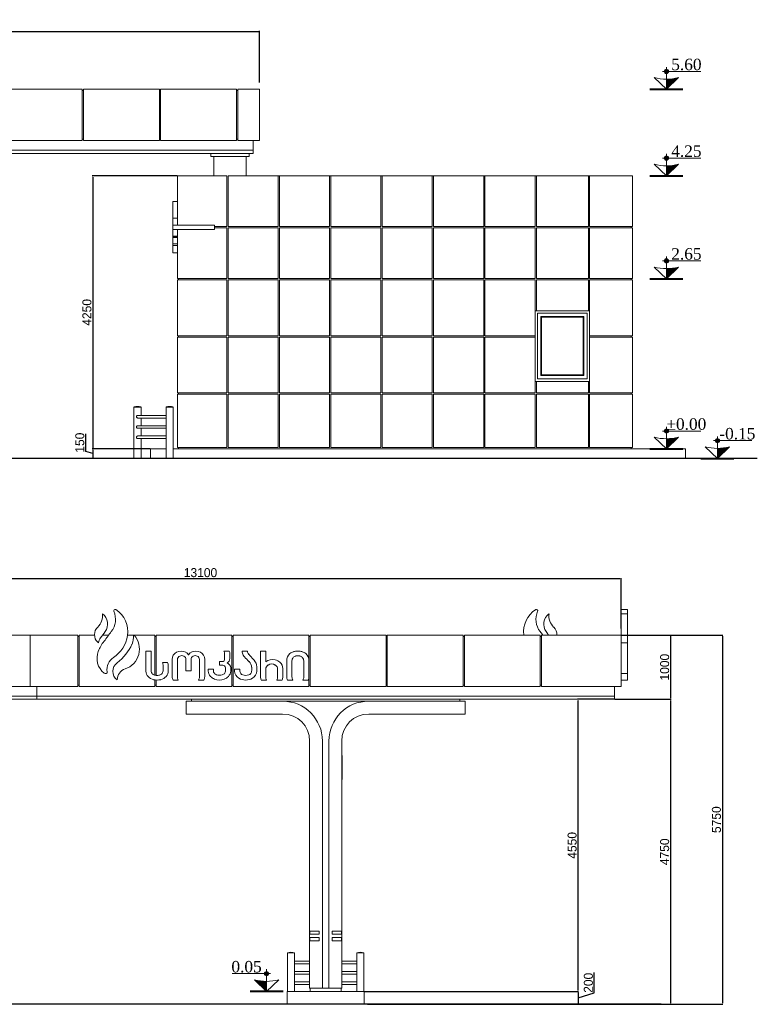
# Model space of a CAD drawing. Header units: feet. Extents: x 1858128 to 2044707, y 4638096 to 4671392.
# Tile 9 of 18: x 1970268 to 1981753, y 4638096 to 4653429. Entities that reach past the tile are written whole.
import ezdxf

# ---------------------------------------------------------------- set-up
doc = ezdxf.new("R2010")
doc.units = ezdxf.units.FT
doc.header["$MEASUREMENT"] = 0
doc.header["$PDMODE"] = 98
doc.header["$PDSIZE"] = 0.3
doc.dimstyles.new('ISO-25', dxfattribs={"dimscale": 7, "dimtxt": 20, "dimasz": 2.5, "dimexe": 1.25, "dimexo": 0.625, "dimgap": 3, "dimtad": 1, "dimdec": 0, "dimtxsty": 'Standard', "dimcen": 2.5, "dimadec": 0, "dimazin": 0, "dimtfac": 1, "dimtdec": 0, "dimtmove": 0, "dimatfit": 3, "dimfxl": 1.25, "dimarcsym": 0})

# ---------------------------------------------------------------- blocks, each defined once
blk = doc.blocks.new('*D5563')
at = {"color": 0, "lineweight": -2, "transparency": 16777216}
for p, q in [((1960903, 4652450), (1960903, 4653254)), ((1974003, 4652450), (1974003, 4653254)), ((1960920, 4653245), (1973985, 4653245))]:
    blk.add_line(p, q, dxfattribs=at)
at = {"color": 0, "lineweight": 0, "transparency": 16777216}
for points in [[(1960920, 4653248), (1960920, 4653242), (1960903, 4653245)], [(1973985, 4653248), (1973985, 4653242), (1974003, 4653245)]]:
    blk.add_solid(points, dxfattribs=at)
at = {"layer": 'Defpoints', "color": 0, "lineweight": 0, "transparency": 16777216}
for p in [(1974003, 4653245), (1960903, 4652446), (1974003, 4652446)]:
    blk.add_point(p, dxfattribs=at)
at = {"color": 0, "lineweight": 5, "transparency": 16777216, "insert": (1967453, 4653337), "char_height": 140, "attachment_point": 5}
blk.add_mtext('13100', dxfattribs=at)
blk = doc.blocks.new('*D5566')
at = {"color": 0, "lineweight": -2, "transparency": 16777216}
for p, q in [((1972719, 4650996), (1971398, 4650996)), ((1971407, 4650978), (1971407, 4646763)), ((1972299, 4646746), (1971398, 4646746))]:
    blk.add_line(p, q, dxfattribs=at)
at = {"color": 0, "lineweight": 0, "transparency": 16777216}
for points in [[(1971404, 4650978), (1971410, 4650978), (1971407, 4650996)], [(1971404, 4646763), (1971410, 4646763), (1971407, 4646746)]]:
    blk.add_solid(points, dxfattribs=at)
at = {"layer": 'Defpoints', "color": 0, "lineweight": 0, "transparency": 16777216}
for p in [(1972723, 4650996), (1971407, 4646746), (1972303, 4646746)]:
    blk.add_point(p, dxfattribs=at)
at = {"color": 0, "lineweight": 5, "transparency": 16777216, "insert": (1971315, 4648871), "char_height": 140, "attachment_point": 5, "rotation": 90}
blk.add_mtext('4250', dxfattribs=at)
blk = doc.blocks.new('*D5568')
at = {"color": 0, "lineweight": -2, "transparency": 16777216}
for p, q in [((1971296, 4646704), (1971296, 4646980)), ((1971407, 4646671), (1971296, 4646704)), ((1972299, 4646746), (1971398, 4646746)), ((1971407, 4646728), (1971407, 4646613)), ((1972299, 4646596), (1971398, 4646596))]:
    blk.add_line(p, q, dxfattribs=at)
at = {"color": 0, "lineweight": 0, "transparency": 16777216}
for points in [[(1971404, 4646728), (1971410, 4646728), (1971407, 4646746)], [(1971404, 4646613), (1971410, 4646613), (1971407, 4646596)]]:
    blk.add_solid(points, dxfattribs=at)
at = {"layer": 'Defpoints', "color": 0, "lineweight": 0, "transparency": 16777216}
for p in [(1972303, 4646746), (1971407, 4646596), (1972303, 4646596)]:
    blk.add_point(p, dxfattribs=at)
at = {"color": 0, "lineweight": 5, "transparency": 16777216, "insert": (1971204, 4646842), "char_height": 140, "attachment_point": 5, "rotation": 90}
blk.add_mtext('150', dxfattribs=at)
blk = doc.blocks.new('*D5571')
at = {"color": 0, "lineweight": -2, "transparency": 16777216}
for p, q in [((1966533, 4643950), (1966533, 4644734)), ((1966550, 4644725), (1979615, 4644725)), ((1979633, 4643950), (1979633, 4644734))]:
    blk.add_line(p, q, dxfattribs=at)
at = {"color": 0, "lineweight": 0, "transparency": 16777216}
for points in [[(1966550, 4644728), (1966550, 4644722), (1966533, 4644725)], [(1979615, 4644728), (1979615, 4644722), (1979633, 4644725)]]:
    blk.add_solid(points, dxfattribs=at)
at = {"layer": 'Defpoints', "color": 0, "lineweight": 0, "transparency": 16777216}
for p in [(1979633, 4644725), (1966533, 4643946, 2613), (1979633, 4643946, 2613)]:
    blk.add_point(p, dxfattribs=at)
at = {"color": 0, "lineweight": 5, "transparency": 16777216, "insert": (1973083, 4644817), "char_height": 140, "attachment_point": 5}
blk.add_mtext('13100', dxfattribs=at)
blk = doc.blocks.new('*D5572')
at = {"color": 0, "lineweight": -2, "transparency": 16777216}
for p, q in [((1979637, 4643846), (1980412, 4643846)), ((1980403, 4643828), (1980403, 4642863)), ((1979537, 4642846), (1980412, 4642846))]:
    blk.add_line(p, q, dxfattribs=at)
at = {"color": 0, "lineweight": 0, "transparency": 16777216}
for points in [[(1980401, 4643828), (1980406, 4643828), (1980403, 4643846)], [(1980401, 4642863), (1980406, 4642863), (1980403, 4642846)]]:
    blk.add_solid(points, dxfattribs=at)
at = {"layer": 'Defpoints', "color": 0, "lineweight": 0, "transparency": 16777216}
for p in [(1979633, 4643846), (1979533, 4642846), (1980403, 4642846)]:
    blk.add_point(p, dxfattribs=at)
at = {"color": 0, "lineweight": 5, "transparency": 16777216, "insert": (1980311, 4643346), "char_height": 140, "attachment_point": 5, "rotation": 90}
blk.add_mtext('1000', dxfattribs=at)
blk = doc.blocks.new('*D5573')
at = {"color": 0, "lineweight": -2, "transparency": 16777216}
for p, q in [((1979537, 4642846), (1980412, 4642846)), ((1980403, 4642828), (1980403, 4638113)), ((1975683, 4638096), (1980412, 4638096))]:
    blk.add_line(p, q, dxfattribs=at)
at = {"color": 0, "lineweight": 0, "transparency": 16777216}
for points in [[(1980401, 4642828), (1980406, 4642828), (1980403, 4642846)], [(1980401, 4638113), (1980406, 4638113), (1980403, 4638096)]]:
    blk.add_solid(points, dxfattribs=at)
at = {"layer": 'Defpoints', "color": 0, "lineweight": 0, "transparency": 16777216}
for p in [(1979533, 4642846), (1975679, 4638096), (1980403, 4638096)]:
    blk.add_point(p, dxfattribs=at)
at = {"color": 0, "lineweight": 5, "transparency": 16777216, "insert": (1980311, 4640471), "char_height": 140, "attachment_point": 5, "rotation": 90}
blk.add_mtext('4750', dxfattribs=at)
blk = doc.blocks.new('*D5575')
at = {"color": 0, "lineweight": -2, "transparency": 16777216}
for p, q in [((1979637, 4643846), (1981217, 4643846)), ((1981209, 4643828), (1981209, 4638113)), ((1975683, 4638096), (1981217, 4638096))]:
    blk.add_line(p, q, dxfattribs=at)
at = {"color": 0, "lineweight": 0, "transparency": 16777216}
for points in [[(1981206, 4643828), (1981212, 4643828), (1981209, 4643846)], [(1981206, 4638113), (1981212, 4638113), (1981209, 4638096)]]:
    blk.add_solid(points, dxfattribs=at)
at = {"layer": 'Defpoints', "color": 0, "lineweight": 0, "transparency": 16777216}
for p in [(1979633, 4643846), (1975679, 4638096), (1981209, 4638096)]:
    blk.add_point(p, dxfattribs=at)
at = {"color": 0, "lineweight": 5, "transparency": 16777216, "insert": (1981117, 4640971), "char_height": 140, "attachment_point": 5, "rotation": 90}
blk.add_mtext('5750', dxfattribs=at)
blk = doc.blocks.new('*D5577')
at = {"color": 0, "lineweight": -2, "transparency": 16777216}
for p, q in [((1979528, 4642846), (1978953, 4642846)), ((1978962, 4638313), (1978962, 4642828)), ((1975637, 4638296), (1978971, 4638296))]:
    blk.add_line(p, q, dxfattribs=at)
at = {"color": 0, "lineweight": 0, "transparency": 16777216}
for points in [[(1978959, 4642828), (1978965, 4642828), (1978962, 4642846)], [(1978959, 4638313), (1978965, 4638313), (1978962, 4638296)]]:
    blk.add_solid(points, dxfattribs=at)
at = {"layer": 'Defpoints', "color": 0, "lineweight": 0, "transparency": 16777216}
for p in [(1978962, 4642846), (1979533, 4642846, 2613), (1975633, 4638296, 2613)]:
    blk.add_point(p, dxfattribs=at)
at = {"color": 0, "lineweight": 5, "transparency": 16777216, "insert": (1978870, 4640571), "char_height": 140, "attachment_point": 5, "rotation": 90}
blk.add_mtext('4550', dxfattribs=at)
blk = doc.blocks.new('*D5578')
at = {"color": 0, "lineweight": -2, "transparency": 16777216}
for p, q in [((1979215, 4638272), (1979215, 4638589)), ((1975637, 4638296), (1978971, 4638296)), ((1978962, 4638278), (1978962, 4638113)), ((1978962, 4638196), (1979215, 4638272)), ((1975683, 4638096), (1978971, 4638096))]:
    blk.add_line(p, q, dxfattribs=at)
at = {"color": 0, "lineweight": 0, "transparency": 16777216}
for points in [[(1978959, 4638278), (1978965, 4638278), (1978962, 4638296)], [(1978959, 4638113), (1978965, 4638113), (1978962, 4638096)]]:
    blk.add_solid(points, dxfattribs=at)
at = {"layer": 'Defpoints', "color": 0, "lineweight": 0, "transparency": 16777216}
for p in [(1975633, 4638296, 2613), (1975679, 4638096, 2613), (1978962, 4638096)]:
    blk.add_point(p, dxfattribs=at)
at = {"color": 0, "lineweight": 5, "transparency": 16777216, "insert": (1979123, 4638431), "char_height": 140, "attachment_point": 5, "rotation": 90}
blk.add_mtext('200', dxfattribs=at)
blk = doc.blocks.new('A$Cdf1ee6bc')
at = {"color": 0, "linetype": 'Continuous', "lineweight": 0, "extrusion": (0, 1, 0)}
for p, q in [((78243, -8025), (78343, -8025)), ((78243, -8095), (78343, -8095)), ((67903, -8425), (69043, -8425)), ((69043, -8425), (69043, -9225)), ((69043, -8425), (69043, -9225)), ((69043, -8425), (69783, -8425)), ((69783, -9225), (69783, -8425)), ((69803, -8425), (70044, -8425)), ((69803, -8425), (69803, -9225)), ((70171, -8425), (70265, -8425)), ((70559, -8425), (70983, -8425)), ((70983, -9050), (70983, -8425)), ((71003, -8425), (72183, -8425)), ((71003, -8425), (71003, -9054)), ((72183, -9225), (72183, -8425)), ((72203, -8425), (72203, -9225)), ((72203, -8425), (73383, -8425)), ((73383, -9225), (73383, -8425)), ((74583, -8425), (73403, -8425)), ((73403, -8425), (73403, -9225)), ((74583, -9225), (74583, -8425)), ((75783, -8425), (74603, -8425)), ((74603, -8425), (74603, -9225)), ((75783, -9225), (75783, -8425)), ((76983, -8425), (75803, -8425)), ((75803, -8425), (75803, -9225)), ((76983, -9225), (76983, -8425)), ((77003, -8425), (77003, -9225)), ((78243, -8425), (77003, -8425)), ((78243, -8425), (78243, -9225)), ((69783, -8445), (69803, -8445)), ((70983, -8445), (71003, -8445)), ((72183, -8445), (72203, -8445)), ((73383, -8445), (73403, -8445)), ((74583, -8445), (74603, -8445)), ((75783, -8445), (75803, -8445)), ((76983, -8445), (77003, -8445)), ((78243, -8545), (78343, -8545)), ((70926, -8675), (70843, -8675)), ((70843, -8675), (70843, -8989)), ((70926, -8982), (70926, -8675)), ((72139, -8675), (72057, -8675)), ((72069, -8720), (72069, -8808)), ((72151, -8788), (72151, -8718)), ((72424, -8675), (72343, -8675)), ((72710, -8675), (72627, -8675)), ((72627, -8675), (72627, -9074)), ((72710, -8841), (72710, -8675)), ((71179, -8850), (71100, -8850)), ((71253, -8806), (71253, -9074)), ((71335, -9076), (71335, -8806)), ((71467, -8806), (71467, -8980)), ((71546, -8980), (71546, -8806)), ((71677, -8806), (71677, -9076)), ((71759, -9074), (71759, -8806)), ((72045, -8835), (71991, -8835)), ((71991, -8835), (71991, -8895)), ((73036, -8828), (73036, -9074)), ((73118, -9076), (73118, -8828)), ((73301, -8828), (73301, -9076)), ((73383, -9074), (73383, -8828)), ((71111, -8903), (71111, -8982)), ((71192, -8982), (71192, -8903)), ((71467, -8980), (71546, -8980)), ((71897, -8958), (71815, -8958)), ((71815, -8958), (71815, -8986)), ((71897, -8986), (71897, -8958)), ((71991, -8895), (72040, -8895)), ((72082, -8934), (72082, -8986)), ((72164, -8986), (72164, -8936)), ((72306, -8958), (72225, -8958)), ((72225, -8958), (72225, -8987)), ((72306, -8976), (72306, -8958)), ((72491, -8926), (72491, -8976)), ((72572, -8987), (72572, -8918)), ((72710, -9076), (72710, -8956)), ((72895, -8956), (72895, -9076)), ((72975, -9076), (72975, -8947)), ((78243, -9025), (78343, -9025)), ((70398, -9124), (70398, -9122)), ((70983, -9225), (70983, -9123)), ((71003, -9125), (71003, -9225)), ((71266, -9125), (71348, -9125)), ((71664, -9125), (71747, -9125)), ((72640, -9125), (72722, -9125)), ((72884, -9125), (72966, -9125)), ((73049, -9125), (73131, -9125)), ((73288, -9125), (73371, -9125)), ((78243, -9125), (78343, -9125)), ((78243, -9125), (78343, -9125)), ((69043, -9225), (67903, -9225)), ((69783, -9225), (69043, -9225)), ((69143, -9375), (69143, -9225)), ((69803, -9205), (69783, -9205)), ((70983, -9225), (69803, -9225)), ((71003, -9205), (70983, -9205)), ((72183, -9225), (71003, -9225)), ((72203, -9205), (72183, -9205)), ((73383, -9225), (72203, -9225)), ((73403, -9205), (73383, -9205)), ((73403, -9225), (74583, -9225)), ((74583, -9205), (74603, -9205)), ((74603, -9225), (75783, -9225)), ((75783, -9205), (75803, -9205)), ((75803, -9225), (76983, -9225)), ((76983, -9205), (77003, -9205)), ((77003, -9225), (78243, -9225)), ((78143, -9375), (78143, -9225)), ((69143, -9375), (65243, -9375)), ((69143, -9375), (65243, -9375)), ((69143, -9425), (65243, -9425)), ((78143, -9375), (69143, -9375)), ((69143, -9375), (69143, -9425)), ((78143, -9375), (69143, -9375)), ((78143, -9425), (69143, -9425)), ((71473, -9455), (72973, -9455)), ((71473, -9655), (71473, -9455)), ((71553, -9455), (71553, -9425)), ((72973, -9455), (74313, -9455)), ((74313, -9455), (75813, -9455)), ((75733, -9455), (75733, -9425)), ((75813, -9455), (75813, -9655)), ((78143, -9375), (78143, -9425)), ((72973, -9655), (71473, -9655)), ((75813, -9655), (74313, -9655)), ((73393, -11225), (73393, -10075)), ((73593, -11225), (73593, -10075)), ((73693, -10075), (73693, -11225)), ((73893, -10075), (73893, -11225)), ((73901, -10308), (73901, -10309)), ((73901, -10309), (73901, -10310)), ((73901, -10310), (73901, -10406)), ((73901, -10406), (73901, -10430)), ((73901, -10487), (73901, -10430)), ((73901, -10487), (73901, -10546)), ((73901, -10546), (73901, -10611)), ((73901, -10611), (73901, -10665)), ((73393, -13035), (73393, -11075)), ((73593, -13925), (73593, -11075)), ((73693, -11075), (73693, -13925)), ((73893, -11075), (73893, -13035)), ((73393, -13085), (73393, -13035)), ((73393, -13035), (73543, -13035)), ((73393, -13135), (73393, -13085)), ((73543, -13085), (73393, -13085)), ((73393, -13185), (73393, -13135)), ((73393, -13135), (73543, -13135)), ((73393, -13925), (73393, -13185)), ((73543, -13185), (73393, -13185)), ((73398, -13035), (73398, -13085)), ((73398, -13135), (73398, -13185)), ((73543, -13035), (73543, -13085)), ((73543, -13135), (73543, -13185)), ((73743, -13085), (73743, -13035)), ((73743, -13035), (73893, -13035)), ((73893, -13085), (73743, -13085)), ((73743, -13185), (73743, -13135)), ((73743, -13135), (73893, -13135)), ((73893, -13185), (73743, -13185)), ((73888, -13035), (73888, -13085)), ((73888, -13135), (73888, -13185)), ((73893, -13085), (73893, -13035)), ((73893, -13085), (73893, -13135)), ((73893, -13135), (73893, -13185)), ((73893, -13185), (73893, -13925)), ((73157, -13372), (73047, -13372)), ((73047, -13373), (73047, -13372)), ((73157, -13373), (73047, -13373)), ((73064, -13375), (73047, -13375)), ((73047, -13975), (73047, -13375)), ((73050, -13375), (73050, -13373)), ((73157, -13375), (73064, -13375)), ((73154, -13375), (73154, -13373)), ((73157, -13373), (73157, -13372)), ((73157, -13975), (73157, -13375)), ((74129, -13372), (74239, -13372)), ((74129, -13372), (74129, -13373)), ((74129, -13373), (74239, -13373)), ((74129, -13375), (74223, -13375)), ((74129, -13375), (74129, -13975)), ((74132, -13373), (74132, -13375)), ((74223, -13375), (74239, -13375)), ((74236, -13373), (74236, -13375)), ((74239, -13372), (74239, -13373)), ((74239, -13375), (74239, -13975)), ((73393, -13505), (73157, -13505)), ((73157, -13545), (73393, -13545)), ((74129, -13505), (73893, -13505)), ((73893, -13545), (74129, -13545)), ((73393, -13665), (73157, -13665)), ((73157, -13705), (73393, -13705)), ((74129, -13665), (73893, -13665)), ((73893, -13705), (74129, -13705)), ((73393, -13825), (73157, -13825)), ((73157, -13865), (73393, -13865)), ((73593, -13925), (73393, -13925)), ((73403, -13975), (73403, -13925)), ((73593, -13925), (73693, -13925)), ((73893, -13925), (73693, -13925)), ((73883, -13975), (73883, -13925)), ((74129, -13825), (73893, -13825)), ((73893, -13865), (74129, -13865)), ((74243, -13975), (73043, -13975)), ((73043, -14175), (73043, -13975)), ((74243, -14175), (74243, -13975)), ((73043, -14170), (72997, -14170)), ((72997, -14175), (72997, -14170)), ((74289, -14170), (74243, -14170)), ((74289, -14175), (74289, -14170))]:
    blk.add_line(p, q, dxfattribs=at)
at = {"color": 0, "linetype": 'Continuous', "lineweight": 30, "extrusion": (0, 1, 0)}
blk.add_line((78868, -14175), (57393, -14175), dxfattribs=at)
at = {"color": 0, "linetype": 'Continuous', "lineweight": 0}
blk.add_lwpolyline([(78343, -8025), (78243, -8025), (78243, -9125), (78343, -9125)], close=True, dxfattribs=at)
at = {"color": 0, "linetype": 'Continuous', "lineweight": 0, "extrusion": (0, 0, -1)}
for centre, radius, start, end in [((-69928, -8127), 240, 172.6143, 226.1994), ((-70067, -8182), 304, 155.4258, 218.4525), ((-77220, -8182), 304, 321.5475, 24.5742), ((-77359, -8127), 240, 313.8006, 7.3857), ((-60730, -1377), 11857, 216.1457, 217.0533), ((-70374, -8451), 278, 175.8989, 204.1268), ((-86557, -1377), 11857, 323.5275, 323.8543), ((-70225, -8544), 117, 359.2391, 40.6075), ((-69945, -8260), 747, 204.0579, 232.808), ((-71985, -8719), 84.1, 148.6662, 180.4125), ((-72502, -8674), 77.5, 318.3959, 359.0027), ((-74289, -7074), 2476, 315.6071, 318.1715), ((-70465, -8965), 228, 352.0354, 56.2304), ((-70946, -8911), 166, 158.5962, 177.2164), ((-71394, -8805), 58.2, 358.5552, 66.081), ((-71402, -8823), 78, 66.081, 113.919), ((-71407, -8806), 60, 116.1779, 180.7798), ((-71606, -8806), 60, 359.2202, 63.8221), ((-71611, -8823), 78, 66.081, 113.919), ((-71619, -8805), 58.2, 113.919, 181.4448), ((-72042, -8808), 27.2, 178.681, 263.8253), ((-72349, -8940), 142, 134.8879, 174.3791), ((-72787, -8956), 77.3, 0, 57.3692), ((-72802, -8980), 105, 57.3692, 122.6308), ((-72816, -8958), 79.3, 122.6308, 178.7846), ((-73196, -8826), 78.2, 358.3168, 43.6773), ((-73194, -8827), 77.2, 45.4377, 78.2024), ((-73208, -8910), 162, 79.19, 90.4648), ((-73211, -8910), 162, 89.5352, 100.81), ((-73225, -8827), 77.2, 101.7976, 134.5623), ((-73223, -8826), 78.2, 136.3227, 181.6832), ((-70578, -9123), 180, 0.5548, 71.6604), ((-70993, -8982), 67.4, 310.9322, 359.9605), ((-71007, -8963), 90.3, 280.2993, 309.7954), ((-71029, -8961), 92.4, 231.0012, 261.0375), ((-71035, -8976), 76.2, 183.9964, 227.4902), ((-71956, -8985), 59.3, 300.6423, 358.9289), ((-71972, -8971), 79.4, 277.4471, 305.7589), ((-72002, -8957), 93.4, 237.2139, 263.5691), ((-72043, -8934), 38.8, 86.1758, 179.8654), ((-72028, -8988), 54, 177.7303, 242.2144), ((-72404, -8971), 98.1, 327.2514, 357.2194), ((-72368, -8995), 54.6, 288.0505, 327.2514), ((-72427, -8990), 59.6, 215.1051, 251.9495), ((-72407, -8976), 84, 180, 215.1051), ((-71017, -8890), 164, 260.8559, 279.1441), ((-71437, -9076), 102, 330.9965, 0.0133), ((-71575, -9076), 102, 179.9867, 209.0035), ((-71987, -8906), 146, 260.006, 279.994), ((-72398, -8902), 152, 251.9495, 288.0505), ((-72811, -9076), 102, 330.9965, 0.0133), ((-72781, -9076), 114, 180, 205.6227), ((-73220, -9076), 102, 330.9965, 0.0133), ((-73200, -9076), 102, 179.9867, 209.0035), ((-73891, -10308), 10, 106.3227, 180), ((-73891, -10309), 10, 106.3227, 180), ((-73891, -10430), 10, 180, 253.6773), ((-73891, -10665), 10, 180, 253.6773), ((-73102, -13549), 185, 72.7047, 107.2953), ((-74184, -13549), 185, 72.7047, 107.2953)]:
    blk.add_arc(centre, radius, start, end, dxfattribs=at)
at = {"color": 0, "linetype": 'Continuous', "lineweight": 0}
for centre, radius, start, end in [((70167, -8096), 0.42, 53.6508, 187.3857), ((70049, -8256), 199, 324.5966, 53.6508), ((70363, -8047), 21.4, 58.3419, 204.3082), ((70157, -8371), 405, 351.1493, 57.5977), ((77130, -8371), 405, 122.4023, 187.7227), ((76924, -8047), 21.4, 335.6918, 121.6581), ((77238, -8256), 199, 126.3492, 215.4034), ((77120, -8096), 0.42, 352.6143, 126.3492), ((70208, -8419), 165, 133.8006, 225.942), ((69118, -7595), 1341, 319.3925, 324.5966), ((70418, -8644), 325, 288.4568, 41.8031), ((70656, -8431), 5.75, 41.8638, 184.1011), ((78168, -7595), 1341, 215.4034, 218.2727), ((77079, -8419), 165, 357.8874, 46.1994), ((70114, -8517), 29.1, 225.942, 258.4465), ((70648, -8890), 586, 141.0273, 158.8622), ((70057, -8355), 506, 303.7696, 351.0797), ((70379, -8786), 297, 158.8622, 231.4945), ((71380, -8803), 127, 117.743, 181.4524), ((71391, -8837), 162, 62.3417, 115.6282), ((71427, -8769), 84.4, 20.1503, 62.3417), ((71586, -8769), 84.4, 117.6583, 159.8497), ((71622, -8837), 162, 64.3718, 117.6583), ((71633, -8803), 127, 358.5476, 62.257), ((72070, -8718), 81.3, 0.1697, 31.847), ((72470, -8679), 127, 178.4099, 208.71), ((72467, -8680), 124, 208.9002, 223.5013), ((73186, -8826), 150, 131.4001, 180.7368), ((73181, -8824), 146, 106.5035, 130.5704), ((73209, -8952), 277, 89.8815, 104.4166), ((73210, -8952), 277, 75.5834, 90.1185), ((73238, -8824), 146, 49.4296, 73.4965), ((73233, -8826), 150, 359.2632, 48.5999), ((70498, -8990), 169, 127.0604, 232.8758), ((71078, -8903), 114, 0, 27.2667), ((72068, -8786), 82.9, 298.4937, 358.6635), ((72076, -8941), 88.3, 3.567, 68.616), ((75052, -6227), 3688, 223.5013, 225.1121), ((72386, -8937), 188, 39.442, 44.3929), ((72386, -8937), 188, 5.9324, 39.442), ((72818, -8997), 190, 78.4462, 124.8217), ((72824, -8969), 161, 48.0032, 78.4462), ((72844, -8947), 131, 0, 48.0032), ((70214, -8993), 32.2, 231.4945, 292.0797), ((70218, -9002), 22.6, 292.0797, 13.9964), ((70997, -8973), 155, 185.8974, 219.5566), ((71054, -8980), 138, 319.6655, 359.4855), ((71944, -8980), 129, 182.386, 223.9605), ((72042, -8983), 122, 314.4244, 358.6642), ((72357, -8982), 132, 181.9339, 240.8055), ((72438, -8981), 134, 299.1945, 357.403), ((70397, -9124), 0.821, 232.8758, 4.1153), ((70998, -8959), 164, 222.9621, 257.536), ((71018, -8858), 268, 258.0221, 282.2436), ((71039, -8961), 162, 282.6796, 317.7905), ((71374, -9071), 121, 181.6323, 206.5631), ((71638, -9071), 121, 333.4369, 358.3677), ((71975, -8951), 172, 223.9605, 248.8918), ((71988, -8916), 209, 248.8918, 291.1082), ((71996, -8936), 188, 291.1082, 314.4244), ((72398, -8909), 216, 240.8055, 299.1945), ((72735, -9074), 107, 180, 208.1954), ((72845, -9078), 129, 338.6909, 1.0192), ((73157, -9071), 121, 181.6323, 206.5631), ((73262, -9071), 121, 333.4369, 358.3677), ((72973, -10075), 620, 0, 90), ((74313, -10075), 620, 90, 180), ((72973, -10075), 420, 0, 90), ((74313, -10075), 420, 90, 180)]:
    blk.add_arc(centre, radius, start, end, dxfattribs=at)
blk = doc.blocks.new('A$C8677f049')
at = {"color": 0, "linetype": 'Continuous', "lineweight": 0, "extrusion": (0, 1, 0)}
for p, q in [((-68563, -11389), (-69703, -11389)), ((-68563, -12189), (-68563, -11389)), ((-68563, -11409), (-68543, -11409)), ((-67363, -11389), (-68543, -11389)), ((-68543, -11389), (-68543, -12189)), ((-67363, -12189), (-67363, -11389)), ((-67363, -11409), (-67343, -11409)), ((-66163, -11389), (-67343, -11389)), ((-67343, -11389), (-67343, -12189)), ((-66163, -12189), (-66163, -11389)), ((-66163, -11409), (-66143, -11409)), ((-66143, -11389), (-66143, -12189)), ((-65803, -11389), (-66143, -11389)), ((-65803, -11389), (-65803, -12189)), ((-69703, -12189), (-68563, -12189)), ((-68563, -12169), (-68543, -12169)), ((-68543, -12189), (-67363, -12189)), ((-67363, -12169), (-67343, -12169)), ((-67343, -12189), (-66163, -12189)), ((-66163, -12169), (-66143, -12169)), ((-66143, -12189), (-65803, -12189)), ((-65903, -12339), (-65903, -12189)), ((-69803, -12339), (-65903, -12339)), ((-69803, -12339), (-65903, -12339)), ((-69803, -12389), (-65903, -12389)), ((-66563, -12439), (-66563, -12389)), ((-65963, -12439), (-65963, -12389)), ((-65903, -12339), (-65903, -12389)), ((-66563, -12439), (-65963, -12439)), ((-66513, -12739), (-66513, -12439)), ((-66013, -12739), (-66013, -12439)), ((-67083, -12739), (-66313, -12739)), ((-67083, -13504), (-67083, -12739)), ((-66313, -13529), (-66313, -12739)), ((-66293, -12739), (-65513, -12739)), ((-66293, -12739), (-66293, -13529)), ((-65513, -12739), (-65493, -12739)), ((-65513, -13529), (-65513, -12739)), ((-65493, -12739), (-64713, -12739)), ((-65493, -12739), (-65493, -13529)), ((-64713, -12739), (-64693, -12739)), ((-64713, -13529), (-64713, -12739)), ((-64693, -12739), (-63913, -12739)), ((-64693, -12739), (-64693, -13529)), ((-63913, -12739), (-63893, -12739)), ((-63913, -13529), (-63913, -12739)), ((-63893, -12739), (-63113, -12739)), ((-63893, -12739), (-63893, -13529)), ((-63113, -12739), (-63093, -12739)), ((-63113, -13529), (-63113, -12739)), ((-63093, -12739), (-62313, -12739)), ((-63093, -12739), (-63093, -13529)), ((-62313, -12739), (-62293, -12739)), ((-62313, -13529), (-62313, -12739)), ((-62293, -12739), (-61513, -12739)), ((-62293, -12739), (-62293, -13529)), ((-61513, -12739), (-61493, -12739)), ((-61513, -13529), (-61513, -12739)), ((-61493, -12739), (-60683, -12739)), ((-61493, -12739), (-61493, -13529)), ((-60683, -12739), (-60663, -12739)), ((-60683, -13529), (-60683, -12739)), ((-60663, -12739), (-59998, -12739)), ((-60663, -12739), (-60663, -13529)), ((-59998, -13529), (-59998, -12739)), ((-67083, -13139), (-67153, -13139)), ((-67083, -13139), (-67153, -13139)), ((-67153, -13398), (-67153, -13139)), ((-67153, -13398), (-67153, -13399)), ((-67083, -13398), (-67153, -13398)), ((-67153, -13399), (-67153, -13404)), ((-67083, -13399), (-67153, -13399)), ((-67153, -13404), (-67153, -13422)), ((-67153, -13422), (-67153, -13493)), ((-67153, -13504), (-67153, -13493)), ((-67153, -13574), (-67153, -13504)), ((-66503, -13504), (-67153, -13504)), ((-67153, -13574), (-66503, -13574)), ((-67153, -13647), (-67153, -13574)), ((-67083, -14339), (-67083, -13574)), ((-66503, -13504), (-66503, -13574)), ((-66503, -13529), (-66313, -13529)), ((-66313, -13549), (-66503, -13549)), ((-66313, -14339), (-66313, -13549)), ((-66293, -13529), (-65513, -13529)), ((-66293, -13549), (-66293, -14339)), ((-65513, -13549), (-66293, -13549)), ((-65513, -14339), (-65513, -13549)), ((-65493, -13529), (-64713, -13529)), ((-65493, -13549), (-65493, -14339)), ((-64713, -13549), (-65493, -13549)), ((-64713, -14339), (-64713, -13549)), ((-64693, -13529), (-63913, -13529)), ((-64693, -13549), (-64693, -14339)), ((-63913, -13549), (-64693, -13549)), ((-63913, -14339), (-63913, -13549)), ((-63893, -13529), (-63113, -13529)), ((-63893, -13549), (-63893, -14339)), ((-63113, -13549), (-63893, -13549)), ((-63113, -14339), (-63113, -13549)), ((-63093, -13529), (-62313, -13529)), ((-63093, -13549), (-63093, -14339)), ((-62313, -13549), (-63093, -13549)), ((-62313, -14339), (-62313, -13549)), ((-62293, -13529), (-61513, -13529)), ((-62293, -13549), (-62293, -14339)), ((-61513, -13549), (-62293, -13549)), ((-61513, -14339), (-61513, -13549)), ((-61493, -13529), (-60683, -13529)), ((-61493, -13549), (-61493, -14339)), ((-60683, -13549), (-61493, -13549)), ((-60683, -14339), (-60683, -13549)), ((-60663, -13529), (-59998, -13529)), ((-60663, -13549), (-60663, -14339)), ((-59998, -13549), (-60663, -13549)), ((-60018, -13549), (-60018, -13529)), ((-59998, -14339), (-59998, -13549)), ((-67153, -13647), (-67153, -13679)), ((-67153, -13679), (-67153, -13680)), ((-67153, -13679), (-67153, -13679)), ((-67153, -13679), (-67083, -13679)), ((-67083, -13679), (-67153, -13679)), ((-67153, -13680), (-67153, -13699)), ((-67083, -13680), (-67153, -13680)), ((-67083, -13699), (-67153, -13699)), ((-67153, -13799), (-67153, -13699)), ((-67153, -13799), (-67083, -13799)), ((-67153, -13823), (-67153, -13799)), ((-67153, -13823), (-67083, -13823)), ((-67153, -13939), (-67153, -13823)), ((-67153, -13939), (-67083, -13939)), ((-67083, -14339), (-66313, -14339)), ((-66313, -14359), (-67083, -14359)), ((-67083, -15229), (-67083, -14359)), ((-67063, -14339), (-67063, -14359)), ((-66313, -15229), (-66313, -14359)), ((-66293, -14339), (-65513, -14339)), ((-66293, -14359), (-66293, -15229)), ((-65513, -14359), (-66293, -14359)), ((-65513, -15229), (-65513, -14359)), ((-65493, -14339), (-64713, -14339)), ((-65493, -14359), (-65493, -15229)), ((-64713, -14359), (-65493, -14359)), ((-64713, -15229), (-64713, -14359)), ((-64693, -14339), (-63913, -14339)), ((-64693, -14359), (-64693, -15229)), ((-63913, -14359), (-64693, -14359)), ((-63913, -15229), (-63913, -14359)), ((-63893, -14339), (-63113, -14339)), ((-63893, -14359), (-63893, -15229)), ((-63113, -14359), (-63893, -14359)), ((-63113, -15229), (-63113, -14359)), ((-63093, -14339), (-62313, -14339)), ((-63093, -14359), (-63093, -15229)), ((-62313, -14359), (-63093, -14359)), ((-62313, -15229), (-62313, -14359)), ((-62293, -14339), (-61513, -14339)), ((-62293, -14359), (-62293, -15229)), ((-61513, -14359), (-62293, -14359)), ((-61513, -15229), (-61513, -14359)), ((-61493, -14339), (-60683, -14339)), ((-61493, -14359), (-61493, -14839)), ((-60683, -14359), (-61493, -14359)), ((-60683, -14839), (-60683, -14359)), ((-60663, -14339), (-59998, -14339)), ((-60663, -14359), (-60663, -15229)), ((-59998, -14359), (-60663, -14359)), ((-60018, -14339), (-60018, -14359)), ((-59998, -15229), (-59998, -14359)), ((-61513, -14839), (-61513, -15939)), ((-61513, -14839), (-61493, -14839)), ((-61493, -14839), (-61513, -14839)), ((-61493, -14839), (-60683, -14839)), ((-60683, -14839), (-60663, -14839)), ((-60663, -14839), (-60683, -14839)), ((-60663, -14839), (-60663, -15939)), ((-61473, -15899), (-61473, -14879)), ((-61473, -14879), (-60703, -14879)), ((-61423, -14929), (-61423, -15849)), ((-60753, -14929), (-61423, -14929)), ((-61413, -14939), (-61413, -15839)), ((-60763, -14939), (-61413, -14939)), ((-60763, -14939), (-60763, -15839)), ((-60753, -14929), (-60753, -15849)), ((-60703, -15899), (-60703, -14879)), ((-67083, -15229), (-66313, -15229)), ((-66313, -15249), (-67083, -15249)), ((-67083, -16119), (-67083, -15249)), ((-67063, -15249), (-67063, -15229)), ((-66313, -16119), (-66313, -15249)), ((-66293, -15229), (-65513, -15229)), ((-66293, -15249), (-66293, -16119)), ((-65513, -15249), (-66293, -15249)), ((-65513, -16119), (-65513, -15249)), ((-65493, -15229), (-64713, -15229)), ((-65493, -15249), (-65493, -16119)), ((-64713, -15249), (-65493, -15249)), ((-64713, -16119), (-64713, -15249)), ((-64693, -15229), (-63913, -15229)), ((-64693, -15249), (-64693, -16119)), ((-63913, -15249), (-64693, -15249)), ((-63913, -16119), (-63913, -15249)), ((-63893, -15229), (-63113, -15229)), ((-63893, -15249), (-63893, -16119)), ((-63113, -15249), (-63893, -15249)), ((-63113, -16119), (-63113, -15249)), ((-63093, -15229), (-62313, -15229)), ((-63093, -15249), (-63093, -16119)), ((-62313, -15249), (-63093, -15249)), ((-62313, -16119), (-62313, -15249)), ((-62293, -15229), (-61513, -15229)), ((-62293, -15249), (-62293, -16119)), ((-61513, -15249), (-62293, -15249)), ((-61513, -15229), (-61513, -15249)), ((-61513, -16119), (-61513, -15249)), ((-60663, -15249), (-60663, -15229)), ((-60663, -15229), (-59998, -15229)), ((-60663, -15249), (-60663, -16119)), ((-59998, -15249), (-60663, -15249)), ((-60018, -15249), (-60018, -15229)), ((-59998, -16119), (-59998, -15249)), ((-61513, -15939), (-61493, -15939)), ((-61513, -15939), (-61493, -15939)), ((-61493, -15939), (-61493, -16119)), ((-60683, -15939), (-61493, -15939)), ((-61473, -15899), (-60703, -15899)), ((-60753, -15849), (-61423, -15849)), ((-61413, -15839), (-60763, -15839)), ((-60683, -15939), (-60663, -15939)), ((-60683, -16119), (-60683, -15939)), ((-60683, -15939), (-60663, -15939)), ((-67083, -16119), (-66313, -16119)), ((-66313, -16139), (-67083, -16139)), ((-67083, -16969), (-67083, -16139)), ((-67063, -16139), (-67063, -16119)), ((-66313, -16969), (-66313, -16139)), ((-66293, -16119), (-65513, -16119)), ((-66293, -16139), (-66293, -16969)), ((-65513, -16139), (-66293, -16139)), ((-65513, -16969), (-65513, -16139)), ((-65493, -16119), (-64713, -16119)), ((-65493, -16139), (-65493, -16969)), ((-64713, -16139), (-65493, -16139)), ((-64713, -16969), (-64713, -16139)), ((-64693, -16119), (-63913, -16119)), ((-64693, -16139), (-64693, -16969)), ((-63913, -16139), (-64693, -16139)), ((-63913, -16969), (-63913, -16139)), ((-63893, -16119), (-63113, -16119)), ((-63893, -16139), (-63893, -16969)), ((-63113, -16139), (-63893, -16139)), ((-63113, -16969), (-63113, -16139)), ((-63093, -16119), (-62313, -16119)), ((-63093, -16139), (-63093, -16969)), ((-62313, -16139), (-63093, -16139)), ((-62313, -16969), (-62313, -16139)), ((-62293, -16119), (-61513, -16119)), ((-62293, -16139), (-62293, -16969)), ((-61513, -16139), (-62293, -16139)), ((-61513, -16969), (-61513, -16139)), ((-61493, -16119), (-60683, -16119)), ((-61493, -16139), (-61493, -16969)), ((-60683, -16139), (-61493, -16139)), ((-60683, -16969), (-60683, -16139)), ((-60663, -16119), (-59998, -16119)), ((-60663, -16139), (-60663, -16969)), ((-59998, -16139), (-60663, -16139)), ((-60018, -16139), (-60018, -16119)), ((-59998, -16969), (-59998, -16139)), ((-67758, -16336), (-67703, -16336)), ((-67758, -16336), (-67758, -16337)), ((-67758, -16337), (-67703, -16337)), ((-67648, -16339), (-67758, -16339)), ((-67758, -16339), (-67758, -17134)), ((-67755, -16337), (-67755, -16339)), ((-67703, -16336), (-67648, -16336)), ((-67703, -16337), (-67648, -16337)), ((-67651, -16337), (-67651, -16339)), ((-67648, -16336), (-67648, -16337)), ((-67648, -16339), (-67648, -16469)), ((-67148, -16336), (-67258, -16336)), ((-67258, -16337), (-67258, -16336)), ((-67148, -16337), (-67258, -16337)), ((-67258, -16339), (-67164, -16339)), ((-67258, -16469), (-67258, -16339)), ((-67255, -16339), (-67255, -16337)), ((-67164, -16339), (-67148, -16339)), ((-67151, -16339), (-67151, -16337)), ((-67148, -16337), (-67148, -16336)), ((-67148, -17134), (-67148, -16339)), ((-67258, -16469), (-67700, -16469)), ((-67700, -16509), (-67258, -16509)), ((-67648, -16509), (-67648, -16629)), ((-67258, -16629), (-67258, -16509)), ((-67258, -16629), (-67700, -16629)), ((-67700, -16669), (-67258, -16669)), ((-67648, -16669), (-67648, -16789)), ((-67258, -16789), (-67258, -16669)), ((-67258, -16789), (-67700, -16789)), ((-67700, -16829), (-67258, -16829)), ((-67648, -16829), (-67648, -17134)), ((-67258, -17134), (-67258, -16829)), ((-67258, -16989), (-67503, -16989)), ((-67503, -17139), (-67503, -16989)), ((-67148, -16989), (-59468, -16989)), ((-67083, -16969), (-66313, -16969)), ((-67063, -16989), (-67063, -16969)), ((-66293, -16969), (-65513, -16969)), ((-65493, -16969), (-64713, -16969)), ((-64693, -16969), (-63913, -16969)), ((-63893, -16969), (-63113, -16969)), ((-63093, -16969), (-62313, -16969)), ((-62293, -16969), (-61513, -16969)), ((-61493, -16969), (-60683, -16969)), ((-60663, -16969), (-59998, -16969)), ((-60018, -16989), (-60018, -16969)), ((-59168, -16989), (-59468, -16989)), ((-59168, -17139), (-59168, -16989)), ((-67598, -17134), (-67808, -17134)), ((-67808, -17139), (-67808, -17134)), ((-67598, -17139), (-67598, -17134)), ((-67308, -17134), (-67098, -17134)), ((-67308, -17134), (-67308, -17139)), ((-67098, -17134), (-67098, -17139))]:
    blk.add_line(p, q, dxfattribs=at)
at = {"color": 0, "linetype": 'Continuous', "lineweight": 30, "extrusion": (0, 1, 0)}
blk.add_line((-58052, -17139), (-79528, -17139), dxfattribs=at)
at = {"color": 0, "linetype": 'Continuous', "lineweight": 0, "extrusion": (0, 0, -1)}
for centre in [(67703, -16513), (67203, -16513)]:
    blk.add_arc(centre, 185, 72.7047, 107.2953, dxfattribs=at)
at = {"color": 0, "linetype": 'Continuous', "lineweight": 0}
for points, knots in [([(-67700, -16469), (-67701, -16469), (-67702, -16469), (-67705, -16470), (-67708, -16471), (-67712, -16473), (-67714, -16475), (-67717, -16479), (-67718, -16481), (-67720, -16486), (-67720, -16488), (-67720, -16493), (-67719, -16495), (-67717, -16500), (-67715, -16502), (-67711, -16506), (-67709, -16507), (-67704, -16509), (-67702, -16509), (-67700, -16509)], [-63.941306, -63.941306, -63.941306, -63.941306, -60.83139, -60.83139, -52.95592, -52.95592, -44.91917, -44.91917, -37.645093, -37.645093, -30.686738, -30.686738, -23.172639, -23.172639, -14.910287, -14.910287, -7.2675, -7.2675, 0, 0, 0, 0]), ([(-67258, -16509), (-67258, -16509), (-67258, -16509), (-67258, -16508), (-67257, -16508), (-67257, -16506), (-67257, -16505), (-67256, -16501), (-67256, -16499), (-67255, -16495), (-67255, -16493), (-67255, -16488), (-67255, -16486), (-67255, -16481), (-67256, -16479), (-67256, -16475), (-67257, -16473), (-67257, -16471), (-67258, -16470), (-67258, -16469), (-67258, -16469), (-67258, -16469)], [-124.244115, -124.244115, -124.244115, -124.244115, -123.014877, -123.014877, -118.864132, -118.864132, -110.847639, -110.847639, -103.344585, -103.344585, -96.263296, -96.263296, -89.987764, -89.987764, -82.101473, -82.101473, -74.133579, -74.133579, -66.775888, -66.775888, -66.439621, -66.439621, -66.439621, -66.439621]), ([(-67700, -16629), (-67701, -16629), (-67702, -16629), (-67705, -16630), (-67708, -16631), (-67712, -16633), (-67714, -16635), (-67717, -16639), (-67718, -16641), (-67720, -16646), (-67720, -16648), (-67720, -16653), (-67719, -16655), (-67717, -16660), (-67715, -16662), (-67711, -16666), (-67709, -16667), (-67704, -16669), (-67702, -16669), (-67700, -16669)], [-63.941306, -63.941306, -63.941306, -63.941306, -60.83139, -60.83139, -52.95592, -52.95592, -44.91917, -44.91917, -37.645093, -37.645093, -30.686738, -30.686738, -23.172639, -23.172639, -14.910287, -14.910287, -7.2675, -7.2675, 0, 0, 0, 0]), ([(-67258, -16669), (-67258, -16669), (-67258, -16669), (-67258, -16668), (-67257, -16668), (-67257, -16666), (-67257, -16665), (-67256, -16661), (-67256, -16659), (-67255, -16655), (-67255, -16653), (-67255, -16648), (-67255, -16646), (-67255, -16641), (-67256, -16639), (-67256, -16635), (-67257, -16633), (-67257, -16631), (-67258, -16630), (-67258, -16629), (-67258, -16629), (-67258, -16629)], [-124.244115, -124.244115, -124.244115, -124.244115, -123.014877, -123.014877, -118.864132, -118.864132, -110.847639, -110.847639, -103.344585, -103.344585, -96.263296, -96.263296, -89.987763, -89.987763, -82.101473, -82.101473, -74.133579, -74.133579, -66.775888, -66.775888, -66.439621, -66.439621, -66.439621, -66.439621]), ([(-67700, -16789), (-67701, -16789), (-67702, -16789), (-67705, -16790), (-67708, -16791), (-67712, -16793), (-67714, -16795), (-67717, -16799), (-67718, -16801), (-67720, -16806), (-67720, -16808), (-67720, -16813), (-67719, -16815), (-67717, -16820), (-67715, -16822), (-67711, -16826), (-67709, -16827), (-67704, -16829), (-67702, -16829), (-67700, -16829)], [-63.941306, -63.941306, -63.941306, -63.941306, -60.83139, -60.83139, -52.95592, -52.95592, -44.91917, -44.91917, -37.645093, -37.645093, -30.686738, -30.686738, -23.172639, -23.172639, -14.910287, -14.910287, -7.2675, -7.2675, 0, 0, 0, 0]), ([(-67258, -16829), (-67258, -16829), (-67258, -16829), (-67258, -16828), (-67257, -16828), (-67257, -16826), (-67257, -16825), (-67256, -16821), (-67256, -16819), (-67255, -16815), (-67255, -16813), (-67255, -16808), (-67255, -16806), (-67255, -16801), (-67256, -16799), (-67256, -16795), (-67257, -16793), (-67257, -16791), (-67258, -16790), (-67258, -16789), (-67258, -16789), (-67258, -16789)], [-124.244115, -124.244115, -124.244115, -124.244115, -123.014877, -123.014877, -118.864132, -118.864132, -110.847639, -110.847639, -103.344585, -103.344585, -96.263296, -96.263296, -89.987764, -89.987764, -82.101473, -82.101473, -74.133579, -74.133579, -66.775888, -66.775888, -66.439621, -66.439621, -66.439621, -66.439621])]:
    blk.add_open_spline(points, degree=3, knots=knots, dxfattribs=at)

msp = doc.modelspace()

# ---------------------------------------------------------------- hatches: boundary and pattern name
for points in [[(1980337.9, 4652656.3, 0.4142136), (1980304.8, 4652623.2), (1980337.9, 4652623.2)], [(1980337.9, 4652656.3), (1980337.9, 4652623.2), (1980371, 4652623.2, 0.4142136)], [(1980337.9, 4652623.2), (1980304.8, 4652623.2, 0.4142136), (1980337.9, 4652590.1)], [(1980371, 4652623.2), (1980337.9, 4652623.2), (1980337.9, 4652590.1, 0.4142136)], [(1980527.6, 4652527.2, -0.063683), (1980337.9, 4652502.9), (1980337.9, 4652345.7)], [(1980337.9, 4651306.3, 0.4142136), (1980304.8, 4651273.2), (1980337.9, 4651273.2)], [(1980337.9, 4651273.2), (1980304.8, 4651273.2, 0.4142136), (1980337.9, 4651240.1)], [(1980337.9, 4651306.3), (1980337.9, 4651273.2), (1980371, 4651273.2, 0.4142136)], [(1980371, 4651273.2), (1980337.9, 4651273.2), (1980337.9, 4651240.1, 0.4142136)], [(1980527.6, 4651177.2, -0.063683), (1980337.9, 4651152.9), (1980337.9, 4650995.7)], [(1980337.9, 4649706.3, 0.4142136), (1980304.8, 4649673.2), (1980337.9, 4649673.2)], [(1980337.9, 4649673.2), (1980304.8, 4649673.2, 0.4142136), (1980337.9, 4649640.1)], [(1980337.9, 4649706.3), (1980337.9, 4649673.2), (1980371, 4649673.2, 0.4142136)], [(1980371, 4649673.2), (1980337.9, 4649673.2), (1980337.9, 4649640.1, 0.4142136)], [(1980527.6, 4649577.2, -0.063683), (1980337.9, 4649552.9), (1980337.9, 4649395.7)], [(1980337.9, 4647056.3, 0.4142136), (1980304.8, 4647023.2), (1980337.9, 4647023.2)], [(1980337.9, 4647023.2), (1980304.8, 4647023.2, 0.4142136), (1980337.9, 4646990.1)], [(1980337.9, 4647056.3), (1980337.9, 4647023.2), (1980371, 4647023.2, 0.4142136)], [(1980371, 4647023.2), (1980337.9, 4647023.2), (1980337.9, 4646990.1, 0.4142136)], [(1980527.6, 4646927.2, -0.063683), (1980337.9, 4646902.9), (1980337.9, 4646745.7)], [(1981131.8, 4646906.3, 0.4142136), (1981098.7, 4646873.2), (1981131.8, 4646873.2)], [(1981131.8, 4646873.2), (1981098.7, 4646873.2, 0.4142136), (1981131.8, 4646840.1)], [(1981131.8, 4646906.3), (1981131.8, 4646873.2), (1981164.9, 4646873.2, 0.4142136)], [(1981164.9, 4646873.2), (1981131.8, 4646873.2), (1981131.8, 4646840.1, 0.4142136)], [(1981321.5, 4646777.2, -0.063683), (1981131.8, 4646752.9), (1981131.8, 4646595.7)], [(1974111.7, 4638606.3), (1974111.7, 4638573.2), (1974078.5, 4638573.2, -0.4142136)], [(1974078.5, 4638573.2), (1974111.7, 4638573.2), (1974111.7, 4638540.1, -0.4142136)], [(1974111.7, 4638606.3, -0.4142136), (1974144.8, 4638573.2), (1974111.7, 4638573.2)], [(1974111.7, 4638573.2), (1974144.8, 4638573.2, -0.4142136), (1974111.7, 4638540.1)], [(1973921.9, 4638477.2, 0.063683), (1974111.7, 4638452.9), (1974111.7, 4638295.7)]]:
    msp.add_hatch(color=1).paths.add_polyline_path(points)

# ---------------------------------------------------------------- linework, layer by layer
at = {"lineweight": 9}
for points in [[(1980337.9, 4652345.7), (1980337.9, 4652690.4)], [(1980274.9, 4652623.2), (1980875.8, 4652623.2)], [(1980274.9, 4651273.2), (1980875.8, 4651273.2)], [(1980337.9, 4650995.7), (1980337.9, 4651340.4)], [(1980337.9, 4649395.7), (1980337.9, 4649740.4)], [(1980274.9, 4649673.2), (1980875.8, 4649673.2)], [(1980274.9, 4647023.2), (1980875.8, 4647023.2)], [(1980337.9, 4646745.7), (1980337.9, 4647090.4)], [(1981068.8, 4646873.2), (1981669.7, 4646873.2)], [(1981131.8, 4646595.7), (1981131.8, 4646940.4)], [(1974174.7, 4638573.2), (1973573.8, 4638573.2)], [(1974111.7, 4638295.7), (1974111.7, 4638640.4)]]:
    msp.add_lwpolyline(points, dxfattribs=at)
for points in [[(1980527.6, 4652527.2), (1980337.9, 4652345.7), (1980148.2, 4652527.2, 0.1278847)], [(1980527.6, 4651177.2), (1980337.9, 4650995.7), (1980148.2, 4651177.2, 0.1278847)], [(1980527.6, 4649577.2), (1980337.9, 4649395.7), (1980148.2, 4649577.2, 0.1278847)], [(1980527.6, 4646927.2), (1980337.9, 4646745.7), (1980148.2, 4646927.2, 0.1278847)], [(1981321.5, 4646777.2), (1981131.8, 4646595.7), (1980942.1, 4646777.2, 0.1278847)], [(1973921.9, 4638477.2), (1974111.7, 4638295.7), (1974301.4, 4638477.2, -0.1278847)]]:
    msp.add_lwpolyline(points, format="xyb", close=True, dxfattribs=at)
at = {"lineweight": 40}
for points in [[(1980081.7, 4652345.7), (1980594.1, 4652345.7)], [(1980081.7, 4650995.7), (1980594.1, 4650995.7)], [(1980081.7, 4649395.7), (1980594.1, 4649395.7)], [(1980081.7, 4646745.7), (1980594.1, 4646745.7)], [(1980875.6, 4646595.7), (1981388, 4646595.7)], [(1974367.8, 4638295.7), (1973855.5, 4638295.7)]]:
    msp.add_lwpolyline(points, dxfattribs=at)
at = {"lineweight": 9}
for centre in [(1980337.9, 4652623.2), (1980337.9, 4651273.2), (1980337.9, 4649673.2), (1980337.9, 4647023.2), (1981131.8, 4646873.2), (1974111.7, 4638573.2)]:
    msp.add_circle(centre, 33.1, dxfattribs=at)

# ---------------------------------------------------------------- block references
at = {"lineweight": 5}
for name, p in [('A$C8677f049', (2039805.5, 4663735)), ('A$Cdf1ee6bc', (1901389.2, 4652271))]:
    msp.add_blockref(name, p, dxfattribs=at)

# ---------------------------------------------------------------- texts
at = {"lineweight": 9, "char_height": 178.498, "width": 401.685, "attachment_point": 2}
for s, insert in [('{\\fTimes New Roman|b0|i0|c0|p18;5.60}', (1980649.2, 4652820.9)), ('{\\fTimes New Roman|b0|i0|c0|p18;4.25}', (1980649.2, 4651470.9)), ('{\\fTimes New Roman|b0|i0|c0|p18;2.65}', (1980649.2, 4649870.9)), ('{\\fTimes New Roman|b0|i0|c0|p18;%%P0.00}', (1980649.2, 4647220.9)), ('{\\fTimes New Roman|b0|i0|c0|p18;-0.15}', (1981443.1, 4647070.9)), ('{\\fTimes New Roman|b0|i0|c0|p18;0.05}', (1973800.4, 4638770.9))]:
    msp.add_mtext(s, dxfattribs=dict(at, insert=insert))

# ---------------------------------------------------------------- dimensions: what is measured, and where the dimension line sits
at = {"color": 1, "lineweight": 5}
for base, p1, p2, picture, middle in [((1974002.9, 4653244.9), (1960902.9, 4652445.7), (1974002.9, 4652445.7), '*D5563', (1967452.9, 4653336.8)), ((1979632.6, 4644725.3, -2612.8), (1966532.6, 4643945.7), (1979632.6, 4643945.7), '*D5571', (1973082.6, 4644817.3, -2612.8))]:
    dim = msp.add_linear_dim(base=base, p1=p1, p2=p2, dimstyle='ISO-25', dxfattribs=at)
    dim.commit()
    dim.dimension.update_dxf_attribs({"geometry": picture, "text_midpoint": middle})
for base, p1, p2, picture, middle in [((1971407, 4646745.7), (1972722.9, 4650995.7), (1972302.9, 4646745.7), '*D5566', (1971315.1, 4648870.7)), ((1981208.7, 4638095.7), (1979632.6, 4643845.7), (1975678.5, 4638095.7), '*D5575', (1981116.6, 4640970.7)), ((1980403.4, 4642845.7), (1979632.6, 4643845.7), (1979532.6, 4642845.7), '*D5572', (1980311.5, 4643345.7)), ((1978962.1, 4642845.7, -2612.8), (1975632.6, 4638295.7), (1979532.6, 4642845.7), '*D5577', (1978870.1, 4640570.7, -2612.8))]:
    dim = msp.add_linear_dim(base=base, p1=p1, p2=p2, angle=90, dimstyle='ISO-25', dxfattribs=at)
    dim.commit()
    dim.dimension.update_dxf_attribs({"geometry": picture, "text_midpoint": middle})
for base, p1, p2, picture, middle in [((1971407, 4646595.7), (1972302.9, 4646745.7), (1972302.9, 4646595.7), '*D5568', (1971203.8, 4646725.1)), ((1980403.4, 4638095.7), (1979532.6, 4642845.7), (1975678.5, 4638095.7), '*D5573', (1980311.4, 4640470.7)), ((1978962.1, 4638095.7, -2612.8), (1975632.6, 4638295.7), (1975678.5, 4638095.7), '*D5578', (1979123.3, 4638292.7, -2612.8))]:
    dim = msp.add_linear_dim(base=base, p1=p1, p2=p2, angle=90, dimstyle='ISO-25', override={"dimtmove": 1}, dxfattribs=at)
    dim.commit()
    dim.dimension.update_dxf_attribs({"geometry": picture, "text_midpoint": middle})

doc.saveas('drawing.dxf')
